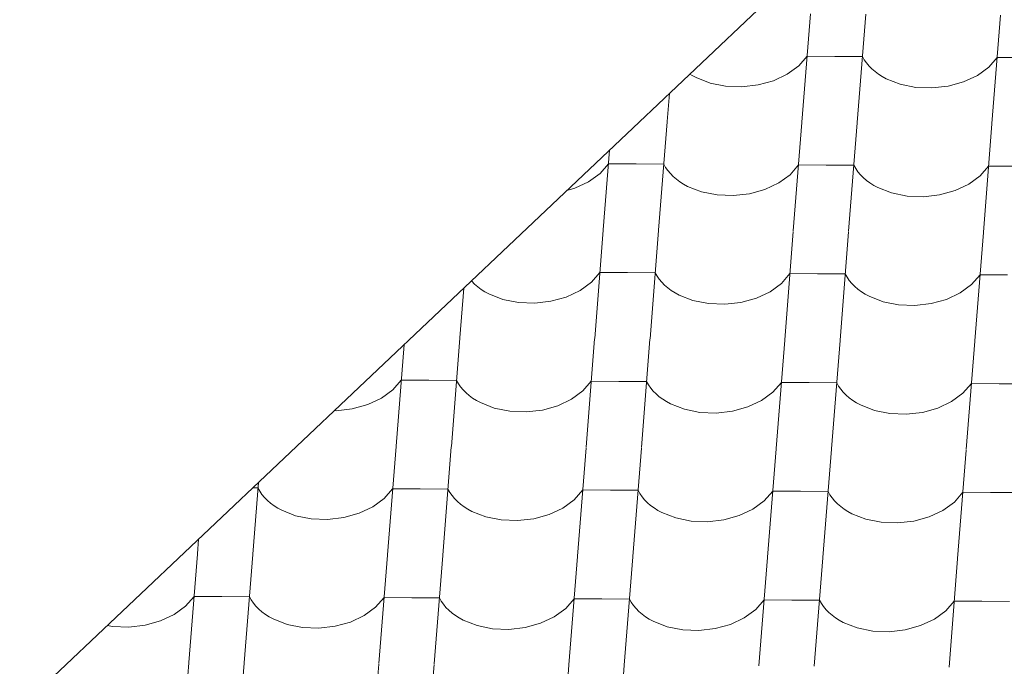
# Model space of a CAD drawing. Header units: millimetres. Extents: x -124639 to 133188, y -48358 to 76648.
# Tile 7 of 49: x 1153 to 2006, y 7988 to 8548. Entities that reach past the tile are written whole.
import ezdxf

# ---------------------------------------------------------------- set-up
doc = ezdxf.new("R2010")
doc.units = ezdxf.units.MM
doc.header["$MEASUREMENT"] = 0
doc.layers.add('Konstrukce - střechy a skořepiny', color=7, linetype='Continuous')
doc.layers.add('Výplně - Povrchové', color=7, linetype='Continuous')

# ---------------------------------------------------------------- blocks, each defined once
blk = doc.blocks.new('*X4')
at = {"layer": 'Výplně - Povrchové', "color": 7, "linetype": 'Continuous', "lineweight": 13}
for p, q in [((1838.04, 8552.86), (1830.62, 8459.02)), ((1885.97, 8552.57), (1878.55, 8458.73)), ((2002.67, 8551.85), (1995.25, 8458.01)), ((1827.82, 8507.8), (1835.15, 8516.25)), ((1859.11, 8516.1), (1835.15, 8516.25)), ((1883.07, 8515.96), (1859.11, 8516.1)), ((1883.07, 8515.96), (1884.67, 8513.12)), ((1884.67, 8513.12), (1886.57, 8510.37)), ((1992.45, 8506.79), (1999.77, 8515.24)), ((2023.74, 8515.1), (1999.77, 8515.24)), ((1817.96, 8500.59), (1827.82, 8507.8)), ((1886.57, 8510.37), (1888.77, 8507.74)), ((1888.77, 8507.74), (1891.24, 8505.23)), ((1891.24, 8505.23), (1893.99, 8502.85)), ((1982.59, 8499.59), (1992.45, 8506.79)), ((1733.67, 8500.8), (1735.61, 8499.57)), ((1735.61, 8499.57), (1739.07, 8497.68)), ((1739.07, 8497.68), (1751.12, 8492.97)), ((1792.73, 8491.31), (1806.06, 8495)), ((1806.06, 8495), (1817.96, 8500.59)), ((1893.99, 8502.85), (1896.99, 8500.63)), ((1896.99, 8500.63), (1900.24, 8498.56)), ((1900.24, 8498.56), (1903.7, 8496.67)), ((1903.7, 8496.67), (1915.75, 8491.96)), ((1970.69, 8494), (1982.59, 8499.59)), ((1751.12, 8492.97), (1764.55, 8490.27)), ((1764.55, 8490.27), (1778.66, 8489.7)), ((1778.66, 8489.7), (1792.73, 8491.31)), ((1915.75, 8491.96), (1929.17, 8489.26)), ((1929.17, 8489.26), (1943.28, 8488.7)), ((1943.28, 8488.7), (1957.36, 8490.3)), ((1957.36, 8490.3), (1970.69, 8494)), ((1715.83, 8483.92), (1713.92, 8459.73)), ((1713.9, 8459.4), (1706.48, 8365.55)), ((1830.6, 8458.68), (1823.18, 8364.84)), ((1878.52, 8458.39), (1871.11, 8364.55)), ((1995.22, 8457.67), (1987.81, 8363.83)), ((1664.01, 8434.87), (1658.55, 8365.85)), ((1655.75, 8414.63), (1663.08, 8423.08)), ((1687.04, 8422.93), (1663.08, 8423.08)), ((1711, 8422.78), (1687.04, 8422.93)), ((1711, 8422.78), (1712.6, 8419.95)), ((1712.6, 8419.95), (1714.5, 8417.2)), ((1820.38, 8413.62), (1827.7, 8422.07)), ((1851.67, 8421.92), (1827.7, 8422.07)), ((1875.63, 8421.78), (1851.67, 8421.92)), ((1875.63, 8421.78), (1877.23, 8418.94)), ((1877.23, 8418.94), (1879.13, 8416.19)), ((1985.01, 8412.61), (1992.33, 8421.06)), ((2016.29, 8420.92), (1992.33, 8421.06)), ((1645.89, 8407.42), (1655.75, 8414.63)), ((1714.5, 8417.2), (1716.69, 8414.57)), ((1716.69, 8414.57), (1719.17, 8412.06)), ((1719.17, 8412.06), (1721.92, 8409.68)), ((1721.92, 8409.68), (1724.92, 8407.46)), ((1810.52, 8406.41), (1820.38, 8413.62)), ((1879.13, 8416.19), (1881.32, 8413.56)), ((1881.32, 8413.56), (1883.8, 8411.05)), ((1883.8, 8411.05), (1886.55, 8408.67)), ((1975.14, 8405.41), (1985.01, 8412.61)), ((1627.07, 8399.91), (1633.99, 8401.83)), ((1633.99, 8401.83), (1645.89, 8407.42)), ((1724.92, 8407.46), (1728.17, 8405.39)), ((1728.17, 8405.39), (1731.63, 8403.5)), ((1731.63, 8403.5), (1743.68, 8398.79)), ((1798.62, 8400.82), (1810.52, 8406.41)), ((1886.55, 8408.67), (1889.55, 8406.45)), ((1889.55, 8406.45), (1892.79, 8404.38)), ((1892.79, 8404.38), (1896.26, 8402.49)), ((1896.26, 8402.49), (1908.31, 8397.79)), ((1963.25, 8399.82), (1975.14, 8405.41)), ((1743.68, 8398.79), (1757.1, 8396.09)), ((1757.1, 8396.09), (1771.21, 8395.53)), ((1771.21, 8395.53), (1785.29, 8397.13)), ((1785.29, 8397.13), (1798.62, 8400.82)), ((1908.31, 8397.79), (1921.73, 8395.08)), ((1921.73, 8395.08), (1935.84, 8394.52)), ((1935.84, 8394.52), (1949.92, 8396.12)), ((1949.92, 8396.12), (1963.25, 8399.82)), ((1658.53, 8365.51), (1651.11, 8271.67)), ((1706.45, 8365.22), (1699.04, 8271.38)), ((1823.15, 8364.5), (1815.74, 8270.66)), ((1871.08, 8364.21), (1863.66, 8270.37)), ((1987.78, 8363.5), (1980.37, 8269.65)), ((1648.31, 8320.45), (1655.63, 8328.9)), ((1679.6, 8328.75), (1655.63, 8328.9)), ((1703.56, 8328.6), (1679.6, 8328.75)), ((1703.56, 8328.6), (1705.16, 8325.77)), ((1705.16, 8325.77), (1707.06, 8323.02)), ((1812.94, 8319.44), (1820.26, 8327.89)), ((1844.22, 8327.74), (1820.26, 8327.89)), ((1868.19, 8327.6), (1844.22, 8327.74)), ((1868.19, 8327.6), (1869.78, 8324.76)), ((1869.78, 8324.76), (1871.68, 8322.02)), ((1977.56, 8318.43), (1984.89, 8326.88)), ((2008.85, 8326.74), (1984.89, 8326.88)), ((1544.39, 8321.67), (1544.62, 8321.4)), ((1544.62, 8321.4), (1547.1, 8318.88)), ((1547.1, 8318.88), (1549.85, 8316.51)), ((1549.85, 8316.51), (1552.85, 8314.28)), ((1638.44, 8313.24), (1648.31, 8320.45)), ((1707.06, 8323.02), (1709.25, 8320.39)), ((1709.25, 8320.39), (1711.73, 8317.88)), ((1711.73, 8317.88), (1714.48, 8315.5)), ((1803.07, 8312.24), (1812.94, 8319.44)), ((1871.68, 8322.02), (1873.88, 8319.38)), ((1873.88, 8319.38), (1876.36, 8316.87)), ((1876.36, 8316.87), (1879.1, 8314.5)), ((1967.7, 8311.23), (1977.56, 8318.43)), ((1537.81, 8315.44), (1534.41, 8272.38)), ((1552.85, 8314.28), (1556.09, 8312.22)), ((1556.09, 8312.22), (1559.56, 8310.33)), ((1559.56, 8310.33), (1571.61, 8305.62)), ((1613.22, 8303.96), (1626.55, 8307.65)), ((1626.55, 8307.65), (1638.44, 8313.24)), ((1714.48, 8315.5), (1717.48, 8313.28)), ((1717.48, 8313.28), (1720.72, 8311.21)), ((1720.72, 8311.21), (1724.19, 8309.32)), ((1724.19, 8309.32), (1736.24, 8304.61)), ((1791.17, 8306.64), (1803.07, 8312.24)), ((1879.1, 8314.5), (1882.11, 8312.27)), ((1882.11, 8312.27), (1885.35, 8310.21)), ((1885.35, 8310.21), (1888.82, 8308.31)), ((1888.82, 8308.31), (1900.87, 8303.61)), ((1955.8, 8305.64), (1967.7, 8311.23)), ((1571.61, 8305.62), (1585.03, 8302.92)), ((1585.03, 8302.92), (1599.14, 8302.35)), ((1599.14, 8302.35), (1613.22, 8303.96)), ((1736.24, 8304.61), (1749.66, 8301.91)), ((1749.66, 8301.91), (1763.77, 8301.35)), ((1763.77, 8301.35), (1777.85, 8302.95)), ((1777.85, 8302.95), (1791.17, 8306.64)), ((1900.87, 8303.61), (1914.29, 8300.9)), ((1914.29, 8300.9), (1928.4, 8300.34)), ((1928.4, 8300.34), (1942.47, 8301.94)), ((1942.47, 8301.94), (1955.8, 8305.64)), ((1485.98, 8266.39), (1479.04, 8178.5)), ((1534.38, 8272.04), (1526.96, 8178.2)), ((1651.08, 8271.33), (1643.67, 8177.49)), ((1699.01, 8271.04), (1691.59, 8177.2)), ((1815.71, 8270.32), (1808.29, 8176.48)), ((1863.64, 8270.03), (1856.22, 8176.19)), ((1980.34, 8269.32), (1972.92, 8175.48)), ((1476.24, 8227.28), (1483.56, 8235.73)), ((1507.52, 8235.58), (1483.56, 8235.73)), ((1531.49, 8235.43), (1507.52, 8235.58)), ((1531.49, 8235.43), (1533.08, 8232.59)), ((1533.08, 8232.59), (1534.98, 8229.85)), ((1640.86, 8226.27), (1648.19, 8234.72)), ((1672.15, 8234.57), (1648.19, 8234.72)), ((1696.12, 8234.43), (1672.15, 8234.57)), ((1696.12, 8234.43), (1697.71, 8231.59)), ((1697.71, 8231.59), (1699.61, 8228.84)), ((1805.49, 8225.26), (1812.82, 8233.71)), ((1836.78, 8233.57), (1812.82, 8233.71)), ((1860.74, 8233.42), (1836.78, 8233.57)), ((1860.74, 8233.42), (1862.34, 8230.58)), ((1862.34, 8230.58), (1864.24, 8227.84)), ((1970.12, 8224.25), (1977.44, 8232.7)), ((2001.41, 8232.56), (1977.44, 8232.7)), ((2025.37, 8232.41), (2001.41, 8232.56)), ((1466.37, 8220.07), (1476.24, 8227.28)), ((1534.98, 8229.85), (1537.18, 8227.22)), ((1537.18, 8227.22), (1539.66, 8224.71)), ((1539.66, 8224.71), (1542.41, 8222.33)), ((1542.41, 8222.33), (1545.41, 8220.11)), ((1631, 8219.06), (1640.86, 8226.27)), ((1699.61, 8228.84), (1701.81, 8226.21)), ((1701.81, 8226.21), (1704.29, 8223.7)), ((1704.29, 8223.7), (1707.03, 8221.32)), ((1795.63, 8218.06), (1805.49, 8225.26)), ((1864.24, 8227.84), (1866.44, 8225.2)), ((1866.44, 8225.2), (1868.91, 8222.69)), ((1868.91, 8222.69), (1871.66, 8220.32)), ((1960.26, 8217.05), (1970.12, 8224.25)), ((1441.15, 8210.79), (1454.47, 8214.48)), ((1454.47, 8214.48), (1466.37, 8220.07)), ((1545.41, 8220.11), (1548.65, 8218.04)), ((1548.65, 8218.04), (1552.12, 8216.15)), ((1552.12, 8216.15), (1564.17, 8211.44)), ((1605.77, 8209.78), (1619.1, 8213.47)), ((1619.1, 8213.47), (1631, 8219.06)), ((1707.03, 8221.32), (1710.04, 8219.1)), ((1710.04, 8219.1), (1713.28, 8217.03)), ((1713.28, 8217.03), (1716.74, 8215.14)), ((1716.74, 8215.14), (1728.79, 8210.43)), ((1783.73, 8212.47), (1795.63, 8218.06)), ((1871.66, 8220.32), (1874.66, 8218.09)), ((1874.66, 8218.09), (1877.91, 8216.03)), ((1877.91, 8216.03), (1881.37, 8214.13)), ((1881.37, 8214.13), (1893.42, 8209.43)), ((1948.36, 8211.46), (1960.26, 8217.05)), ((1425.6, 8209.24), (1427.07, 8209.18)), ((1427.07, 8209.18), (1441.15, 8210.79)), ((1564.17, 8211.44), (1577.59, 8208.74)), ((1577.59, 8208.74), (1591.7, 8208.17)), ((1591.7, 8208.17), (1605.77, 8209.78)), ((1728.79, 8210.43), (1742.22, 8207.73)), ((1742.22, 8207.73), (1756.33, 8207.17)), ((1756.33, 8207.17), (1770.4, 8208.77)), ((1770.4, 8208.77), (1783.73, 8212.47)), ((1893.42, 8209.43), (1906.84, 8206.72)), ((1906.84, 8206.72), (1920.95, 8206.16)), ((1920.95, 8206.16), (1935.03, 8207.77)), ((1935.03, 8207.77), (1948.36, 8211.46)), ((1479.01, 8178.16), (1471.59, 8084.32)), ((1526.94, 8177.87), (1519.52, 8084.02)), ((1643.64, 8177.15), (1636.22, 8083.31)), ((1691.57, 8176.86), (1684.15, 8083.02)), ((1808.27, 8176.14), (1800.85, 8082.3)), ((1856.19, 8175.85), (1848.78, 8082.01)), ((1972.9, 8175.14), (1965.48, 8081.3)), ((1359.79, 8146.95), (1354.89, 8085.03)), ((1359.42, 8142.26), (1354.86, 8142.29)), ((1359.42, 8142.26), (1361.01, 8139.42)), ((1361.01, 8139.42), (1362.91, 8136.68)), ((1362.91, 8136.68), (1365.11, 8134.04)), ((1468.79, 8133.1), (1476.12, 8141.55)), ((1500.08, 8141.4), (1476.12, 8141.55)), ((1524.04, 8141.25), (1500.08, 8141.4)), ((1524.04, 8141.25), (1525.64, 8138.41)), ((1525.64, 8138.41), (1527.54, 8135.67)), ((1633.42, 8132.09), (1640.75, 8140.54)), ((1664.71, 8140.39), (1640.75, 8140.54)), ((1688.67, 8140.25), (1664.71, 8140.39)), ((1688.67, 8140.25), (1690.27, 8137.41)), ((1690.27, 8137.41), (1692.17, 8134.66)), ((1798.05, 8131.08), (1805.37, 8139.53)), ((1829.34, 8139.39), (1805.37, 8139.53)), ((1853.3, 8139.24), (1829.34, 8139.39)), ((1853.3, 8139.24), (1854.9, 8136.4)), ((1962.68, 8130.07), (1970, 8138.53)), ((1993.97, 8138.38), (1970, 8138.53)), ((2017.93, 8138.23), (1993.97, 8138.38)), ((1365.11, 8134.04), (1367.59, 8131.53)), ((1367.59, 8131.53), (1370.33, 8129.16)), ((1370.33, 8129.16), (1373.34, 8126.93)), ((1458.93, 8125.89), (1468.79, 8133.1)), ((1527.54, 8135.67), (1529.74, 8133.04)), ((1529.74, 8133.04), (1532.21, 8130.53)), ((1532.21, 8130.53), (1534.96, 8128.15)), ((1534.96, 8128.15), (1537.97, 8125.93)), ((1623.56, 8124.88), (1633.42, 8132.09)), ((1692.17, 8134.66), (1694.36, 8132.03)), ((1694.36, 8132.03), (1696.84, 8129.52)), ((1696.84, 8129.52), (1699.59, 8127.14)), ((1788.19, 8123.88), (1798.05, 8131.08)), ((1854.9, 8136.4), (1856.8, 8133.66)), ((1856.8, 8133.66), (1858.99, 8131.02)), ((1858.99, 8131.02), (1861.47, 8128.51)), ((1861.47, 8128.51), (1864.22, 8126.14)), ((1952.81, 8122.87), (1962.68, 8130.07)), ((1373.34, 8126.93), (1376.58, 8124.87)), ((1376.58, 8124.87), (1380.05, 8122.98)), ((1380.05, 8122.98), (1392.09, 8118.27)), ((1433.7, 8116.61), (1447.03, 8120.3)), ((1447.03, 8120.3), (1458.93, 8125.89)), ((1537.97, 8125.93), (1541.21, 8123.86)), ((1541.21, 8123.86), (1544.67, 8121.97)), ((1544.67, 8121.97), (1556.72, 8117.26)), ((1611.66, 8119.29), (1623.56, 8124.88)), ((1699.59, 8127.14), (1702.59, 8124.92)), ((1702.59, 8124.92), (1705.84, 8122.85)), ((1705.84, 8122.85), (1709.3, 8120.96)), ((1709.3, 8120.96), (1721.35, 8116.26)), ((1776.29, 8118.29), (1788.19, 8123.88)), ((1864.22, 8126.14), (1867.22, 8123.91)), ((1867.22, 8123.91), (1870.46, 8121.85)), ((1870.46, 8121.85), (1873.93, 8119.95)), ((1873.93, 8119.95), (1885.98, 8115.25)), ((1940.92, 8117.28), (1952.81, 8122.87)), ((1392.09, 8118.27), (1405.52, 8115.57)), ((1405.52, 8115.57), (1419.63, 8115)), ((1419.63, 8115), (1433.7, 8116.61)), ((1556.72, 8117.26), (1570.14, 8114.56)), ((1570.14, 8114.56), (1584.25, 8114)), ((1584.25, 8114), (1598.33, 8115.6)), ((1598.33, 8115.6), (1611.66, 8119.29)), ((1721.35, 8116.26), (1734.77, 8113.55)), ((1734.77, 8113.55), (1748.88, 8112.99)), ((1748.88, 8112.99), (1762.96, 8114.59)), ((1762.96, 8114.59), (1776.29, 8118.29)), ((1885.98, 8115.25), (1899.4, 8112.54)), ((1899.4, 8112.54), (1913.51, 8111.98)), ((1913.51, 8111.98), (1927.59, 8113.59)), ((1927.59, 8113.59), (1940.92, 8117.28)), ((1307.96, 8097.91), (1306.97, 8085.33)), ((1306.94, 8084.99), (1299.52, 7991.15)), ((1354.87, 8084.69), (1347.45, 7990.85)), ((1471.57, 8083.98), (1464.15, 7990.14)), ((1519.49, 8083.69), (1512.08, 7989.85)), ((1636.2, 8082.97), (1628.78, 7989.13)), ((1684.12, 8082.68), (1676.71, 7988.84)), ((1800.82, 8081.96), (1793.41, 7988.12)), ((1848.75, 8081.67), (1841.33, 7987.83)), ((1965.45, 8080.96), (1958.04, 7987.12)), ((1296.72, 8039.92), (1304.05, 8048.37)), ((1328.01, 8048.23), (1304.05, 8048.37)), ((1351.97, 8048.08), (1328.01, 8048.23)), ((1351.97, 8048.08), (1353.57, 8045.24)), ((1353.57, 8045.24), (1355.47, 8042.5)), ((1461.35, 8038.92), (1468.67, 8047.37)), ((1492.64, 8047.22), (1468.67, 8047.37)), ((1516.6, 8047.07), (1492.64, 8047.22)), ((1516.6, 8047.07), (1518.2, 8044.24)), ((1518.2, 8044.24), (1520.1, 8041.49)), ((1625.98, 8037.91), (1633.3, 8046.36)), ((1657.27, 8046.21), (1633.3, 8046.36)), ((1681.23, 8046.07), (1657.27, 8046.21)), ((1681.23, 8046.07), (1682.83, 8043.23)), ((1682.83, 8043.23), (1684.73, 8040.49)), ((1790.61, 8036.9), (1797.93, 8045.35)), ((1821.89, 8045.21), (1797.93, 8045.35)), ((1845.86, 8045.06), (1821.89, 8045.21)), ((1845.86, 8045.06), (1847.45, 8042.22)), ((1955.23, 8035.9), (1962.56, 8044.35)), ((1986.52, 8044.2), (1962.56, 8044.35)), ((2010.49, 8044.05), (1986.52, 8044.2)), ((1286.86, 8032.72), (1296.72, 8039.92)), ((1355.47, 8042.5), (1357.66, 8039.87)), ((1357.66, 8039.87), (1360.14, 8037.35)), ((1360.14, 8037.35), (1362.89, 8034.98)), ((1362.89, 8034.98), (1365.89, 8032.75)), ((1451.49, 8031.71), (1461.35, 8038.92)), ((1520.1, 8041.49), (1522.29, 8038.86)), ((1522.29, 8038.86), (1524.77, 8036.35)), ((1524.77, 8036.35), (1527.52, 8033.97)), ((1616.11, 8030.71), (1625.98, 8037.91)), ((1684.73, 8040.49), (1686.92, 8037.85)), ((1686.92, 8037.85), (1689.4, 8035.34)), ((1689.4, 8035.34), (1692.15, 8032.97)), ((1780.74, 8029.7), (1790.61, 8036.9)), ((1847.45, 8042.22), (1849.35, 8039.48)), ((1849.35, 8039.48), (1851.55, 8036.84)), ((1851.55, 8036.84), (1854.03, 8034.33)), ((1854.03, 8034.33), (1856.78, 8031.96)), ((1945.37, 8028.69), (1955.23, 8035.9)), ((1261.63, 8023.44), (1274.96, 8027.13)), ((1274.96, 8027.13), (1286.86, 8032.72)), ((1365.89, 8032.75), (1369.14, 8030.69)), ((1369.14, 8030.69), (1372.6, 8028.8)), ((1372.6, 8028.8), (1384.65, 8024.09)), ((1426.26, 8022.43), (1439.59, 8026.12)), ((1439.59, 8026.12), (1451.49, 8031.71)), ((1527.52, 8033.97), (1530.52, 8031.75)), ((1530.52, 8031.75), (1533.76, 8029.68)), ((1533.76, 8029.68), (1537.23, 8027.79)), ((1537.23, 8027.79), (1549.28, 8023.08)), ((1604.22, 8025.11), (1616.11, 8030.71)), ((1692.15, 8032.97), (1695.15, 8030.74)), ((1695.15, 8030.74), (1698.39, 8028.68)), ((1698.39, 8028.68), (1701.86, 8026.78)), ((1701.86, 8026.78), (1713.91, 8022.08)), ((1768.84, 8024.11), (1780.74, 8029.7)), ((1856.78, 8031.96), (1859.78, 8029.73)), ((1859.78, 8029.73), (1863.02, 8027.67)), ((1863.02, 8027.67), (1866.49, 8025.77)), ((1933.47, 8023.1), (1945.37, 8028.69)), ((1229.1, 8023.27), (1233.45, 8022.39)), ((1233.45, 8022.39), (1247.55, 8021.83)), ((1247.55, 8021.83), (1261.63, 8023.44)), ((1384.65, 8024.09), (1398.07, 8021.39)), ((1398.07, 8021.39), (1412.18, 8020.82)), ((1412.18, 8020.82), (1426.26, 8022.43)), ((1549.28, 8023.08), (1562.7, 8020.38)), ((1562.7, 8020.38), (1576.81, 8019.82)), ((1576.81, 8019.82), (1590.89, 8021.42)), ((1590.89, 8021.42), (1604.22, 8025.11)), ((1713.91, 8022.08), (1727.33, 8019.37)), ((1727.33, 8019.37), (1741.44, 8018.81)), ((1741.44, 8018.81), (1755.52, 8020.41)), ((1755.52, 8020.41), (1768.84, 8024.11)), ((1866.49, 8025.77), (1878.54, 8021.07)), ((1878.54, 8021.07), (1891.96, 8018.37)), ((1891.96, 8018.37), (1906.07, 8017.8)), ((1906.07, 8017.8), (1920.14, 8019.41)), ((1920.14, 8019.41), (1933.47, 8023.1)), ((1299.5, 7990.81), (1292.08, 7896.97)), ((1347.42, 7990.51), (1340.01, 7896.67)), ((1464.12, 7989.8), (1456.71, 7895.96)), ((1512.05, 7989.51), (1504.63, 7895.67)), ((1628.75, 7988.79), (1621.34, 7894.95)), ((1676.68, 7988.5), (1669.26, 7894.66))]:
    blk.add_line(p, q, dxfattribs=at)
blk = doc.blocks.new('výplň_2_1', base_point=(0, 0))
at = {"layer": 'Výplně - Povrchové', "color": 7, "linetype": 'Continuous', "lineweight": 13}
blk.add_blockref('*X4', (0, 0), dxfattribs=at)

msp = doc.modelspace()

# ---------------------------------------------------------------- linework, layer by layer
at = {"layer": 'Konstrukce - střechy a skořepiny', "color": 7, "linetype": 'Continuous', "lineweight": 13}
msp.add_line((1943.62, 8699.49), (214.97, 7063.49), dxfattribs=at)

# ---------------------------------------------------------------- block references
at = {"layer": 'Výplně - Povrchové', "color": 7, "linetype": 'Continuous', "lineweight": 13}
msp.add_blockref('výplň_2_1', (0, 0), dxfattribs=at)

doc.saveas('drawing.dxf')
